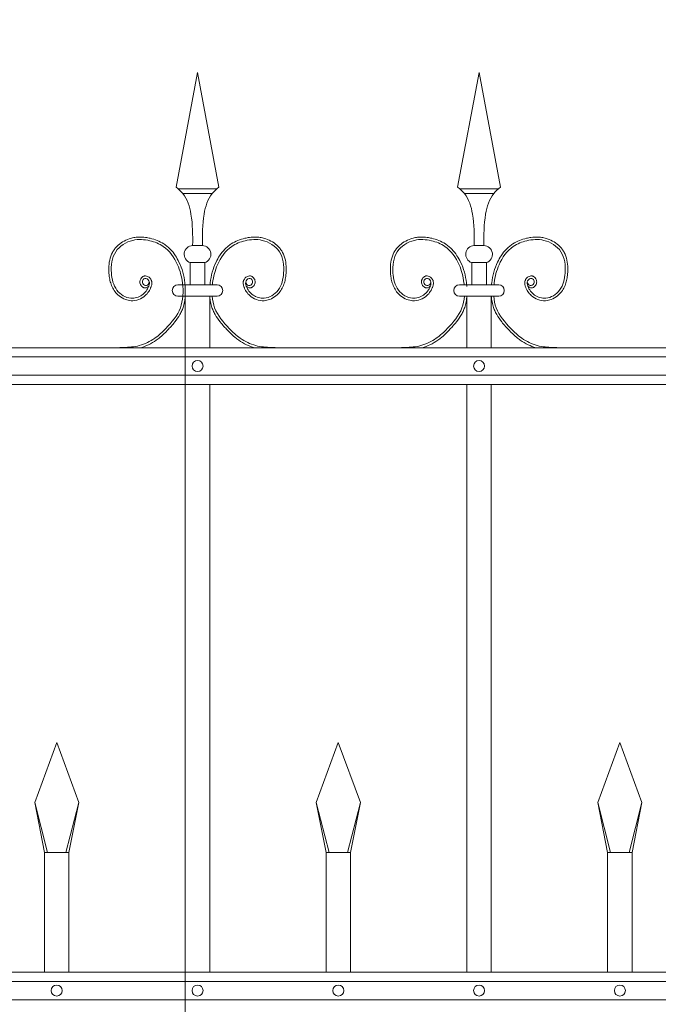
# Model space of a CAD drawing. Header units: millimetres. Extents: x 6567289036 to 6568990308, y 5976640423 to 5977332400.
# Tile 190 of 216: x 6568232290 to 6568232805, y 5976819924 to 5976820719. Entities that reach past the tile are written whole.
import ezdxf

# ---------------------------------------------------------------- set-up
doc = ezdxf.new("R2010")
doc.units = ezdxf.units.MM
doc.layers.add('01_widok', color=7, linetype='Continuous', lineweight=13)
doc.layers.add('zagospodarowanie_ wymiary', color=160, linetype='Continuous', lineweight=13)
doc.styles.get("Standard").update_dxf_attribs({"font": 'arial.ttf'})
doc.dimstyles.new('Copy of pzt100', dxfattribs={"dimtxt": 100, "dimasz": 50, "dimexe": 10, "dimexo": 5, "dimgap": 10, "dimtad": 1, "dimdec": 0, "dimlfac": 0.1, "dimzin": 12, "dimtxsty": 'Standard', "dimblk": 'ARCHTICK', "dimcen": 2.5, "dimclrd": 256, "dimclre": 256, "dimclrt": 256, "dimadec": 3, "dimazin": 0, "dimtfac": 1, "dimtdec": 0, "dimtix": 1, "dimtmove": 0, "dimatfit": 3, "dimfxl": 0, "dimtolj": 1, "dimlwd": -1, "dimarcsym": 0})

# ---------------------------------------------------------------- blocks, each defined once
blk = doc.blocks.new('A$C6D0402AF')
at = {"layer": '01_widok'}
for p, q in [((1.64249, 1.4602), (1.66, 1.55381)), ((1.67751, 1.4602), (1.66, 1.55381)), ((1.87249, 1.4602), (1.89, 1.55381)), ((1.90751, 1.4602), (1.89, 1.55381)), ((1.66, 1.45881), (1.644, 1.45881)), ((1.66, 1.45881), (1.676, 1.45881)), ((1.89, 1.45881), (1.874, 1.45881)), ((1.89, 1.45881), (1.906, 1.45881)), ((1.66, 1.45481), (1.648, 1.45481)), ((1.66, 1.45481), (1.672, 1.45481)), ((1.89, 1.45481), (1.878, 1.45481)), ((1.89, 1.45481), (1.902, 1.45481)), ((1.66, 1.41247), (1.65601, 1.41247)), ((1.66, 1.41247), (1.66399, 1.41247)), ((1.89, 1.41247), (1.88601, 1.41247)), ((1.89, 1.41247), (1.89399, 1.41247)), ((1.65401, 1.39847), (1.66, 1.39847)), ((1.65401, 1.39847), (1.65401, 1.38047)), ((1.66599, 1.39847), (1.66, 1.39847)), ((1.66599, 1.39847), (1.66599, 1.38047)), ((1.88401, 1.39847), (1.89, 1.39847)), ((1.88401, 1.39847), (1.88401, 1.38047)), ((1.89599, 1.39847), (1.89, 1.39847)), ((1.89599, 1.39847), (1.89599, 1.38047)), ((1.66, 1.38047), (1.644, 1.38047)), ((1.65, 1.379), (1.65, 1.329)), ((1.65, 1.379), (1.65, 0.30096)), ((1.66, 1.38047), (1.676, 1.38047)), ((1.89, 1.38047), (1.874, 1.38047)), ((1.89, 1.38047), (1.906, 1.38047)), ((1.65, 1.371), (1.644, 1.371)), ((1.65, 1.371), (1.65, 1.329)), ((1.65, 1.371), (1.67, 1.371)), ((1.67, 1.371), (1.67, 1.329)), ((1.67, 1.371), (1.676, 1.371)), ((1.88, 1.371), (1.874, 1.371)), ((1.88, 1.371), (1.88, 1.329)), ((1.88, 1.371), (1.9, 1.371)), ((1.9, 1.371), (1.9, 1.329)), ((1.9, 1.371), (1.906, 1.371)), ((2.57, 1.329), (0.06, 1.329)), ((0.06, 1.3215), (2.57, 1.3215)), ((0.06, 1.3065), (2.57, 1.3065)), ((2.57, 1.299), (0.06, 1.299)), ((1.65, 1.299), (1.65, 0.819)), ((1.67, 1.299), (1.67, 0.819)), ((1.88, 1.299), (1.88, 0.819)), ((1.9, 1.299), (1.9, 0.819)), ((1.527, 0.95769), (1.545, 1.00669)), ((1.563, 0.95769), (1.545, 1.00669)), ((1.757, 0.95769), (1.775, 1.00669)), ((1.793, 0.95769), (1.775, 1.00669)), ((1.987, 0.95769), (2.005, 1.00669)), ((2.023, 0.95769), (2.005, 1.00669)), ((1.53744, 0.91669), (1.527, 0.95769)), ((1.527, 0.95769), (1.535, 0.91669)), ((1.55256, 0.91669), (1.563, 0.95769)), ((1.563, 0.95769), (1.555, 0.91669)), ((1.76744, 0.91669), (1.757, 0.95769)), ((1.757, 0.95769), (1.765, 0.91669)), ((1.78256, 0.91669), (1.793, 0.95769)), ((1.793, 0.95769), (1.785, 0.91669)), ((1.99744, 0.91669), (1.987, 0.95769)), ((1.987, 0.95769), (1.995, 0.91669)), ((2.01256, 0.91669), (2.023, 0.95769)), ((2.01256, 0.91669), (2.023, 0.95769)), ((2.023, 0.95769), (2.015, 0.91669)), ((2.023, 0.95769), (2.015, 0.91669)), ((1.545, 0.91669), (1.535, 0.91669)), ((1.535, 0.91669), (1.535, 0.819)), ((1.545, 0.91669), (1.555, 0.91669)), ((1.555, 0.91669), (1.555, 0.819)), ((1.775, 0.91669), (1.765, 0.91669)), ((1.765, 0.91669), (1.765, 0.819)), ((1.775, 0.91669), (1.785, 0.91669)), ((1.785, 0.91669), (1.785, 0.819)), ((2.005, 0.91669), (1.995, 0.91669)), ((1.995, 0.91669), (1.995, 0.819)), ((2.005, 0.91669), (2.015, 0.91669)), ((2.015, 0.91669), (2.015, 0.819)), ((2.015, 0.91669), (2.015, 0.819)), ((2.57, 0.819), (0.06, 0.819)), ((2.57, 0.8115), (0.06, 0.8115)), ((2.57, 0.7965), (0.06, 0.7965))]:
    blk.add_line(p, q, dxfattribs=at)
for centre in [(1.66, 1.314), (1.89, 1.314), (1.545, 0.804), (1.66, 0.804), (1.775, 0.804), (1.89, 0.804), (2.005, 0.804)]:
    blk.add_circle(centre, 0.0045, dxfattribs=at)
for centre, radius, start, end in [((1.65627, 1.40529), 0.00718, 92.05804, 251.68172), ((1.66373, 1.40529), 0.00718, 288.31828, 87.94196), ((1.88627, 1.40529), 0.00718, 92.05804, 251.68172), ((1.89373, 1.40529), 0.00718, 288.31828, 87.94196), ((1.64411, 1.37573), 0.00473, 91.38218, 268.61782), ((1.67589, 1.37573), 0.00473, 271.38218, 88.61782), ((1.87411, 1.37573), 0.00473, 91.38218, 268.61782), ((1.90589, 1.37573), 0.00473, 271.38218, 88.61782)]:
    blk.add_arc(centre, radius, start, end, dxfattribs=at)
for points in [[(1.64249, 1.4602), (1.648, 1.45481), (1.65464, 1.43812), (1.65601, 1.41247)], [(1.67751, 1.4602), (1.672, 1.45481), (1.66536, 1.43812), (1.66399, 1.41247)], [(1.87249, 1.4602), (1.878, 1.45481), (1.88464, 1.43812), (1.88601, 1.41247)], [(1.90751, 1.4602), (1.902, 1.45481), (1.89536, 1.43812), (1.89399, 1.41247)], [(1.64782, 1.38047), (1.64822, 1.37621), (1.64799, 1.371)]]:
    blk.add_spline(points, degree=3, dxfattribs=at)
for points, knots in [([(1.62014, 1.37922), (1.61904, 1.37757), (1.61661, 1.37789), (1.61604, 1.37807), (1.61582, 1.37815), (1.6154, 1.37836), (1.6152, 1.37847), (1.61454, 1.37894), (1.61415, 1.37936), (1.61354, 1.38027), (1.61331, 1.38076), (1.61301, 1.3818), (1.61294, 1.38234), (1.61296, 1.38319), (1.613, 1.3835), (1.61312, 1.38409), (1.61321, 1.38437), (1.61352, 1.38516), (1.6138, 1.38563), (1.61451, 1.38648), (1.61493, 1.38686), (1.61571, 1.38729), (1.61599, 1.38741), (1.6165, 1.38756), (1.61673, 1.3876), (1.61717, 1.38764), (1.61739, 1.38765), (1.61816, 1.3876), (1.61868, 1.38745), (1.61962, 1.38704), (1.62004, 1.38678), (1.6208, 1.38617), (1.62115, 1.38583), (1.62165, 1.3852), (1.62183, 1.38493), (1.62214, 1.38437), (1.62227, 1.38409), (1.62247, 1.38353), (1.62255, 1.38324), (1.62271, 1.38238), (1.62272, 1.3818), (1.62263, 1.38073), (1.62253, 1.38022), (1.62232, 1.37942), (1.62222, 1.37911), (1.62199, 1.37846), (1.62186, 1.37811), (1.62158, 1.37743), (1.62142, 1.37709), (1.62094, 1.3761), (1.62057, 1.37546), (1.61937, 1.37364), (1.61842, 1.37254), (1.61577, 1.37019), (1.61394, 1.36909), (1.60996, 1.36762), (1.60782, 1.36725), (1.60488, 1.36741), (1.60409, 1.36752), (1.60255, 1.36786), (1.6018, 1.36809), (1.5992, 1.36908), (1.59747, 1.37012), (1.5947, 1.37238), (1.59359, 1.37352), (1.59169, 1.376), (1.59091, 1.37732), (1.58963, 1.38006), (1.58914, 1.38148), (1.58838, 1.38434), (1.58812, 1.38578), (1.58779, 1.38832), (1.58769, 1.38942), (1.58756, 1.39164), (1.58753, 1.39275), (1.58758, 1.3961), (1.5878, 1.39834), (1.58873, 1.4027), (1.58944, 1.40482), (1.59096, 1.40768), (1.59149, 1.40853), (1.59268, 1.41014), (1.59334, 1.41091), (1.59545, 1.41306), (1.59705, 1.41432), (1.6005, 1.41644), (1.60235, 1.4173), (1.60547, 1.41835), (1.6067, 1.41867), (1.60918, 1.41913), (1.61042, 1.41926), (1.61366, 1.41941), (1.61566, 1.4193), (1.61885, 1.41887), (1.62007, 1.41864), (1.62324, 1.41791), (1.62518, 1.41733), (1.62896, 1.41583), (1.63079, 1.41491), (1.63346, 1.41318), (1.63438, 1.41251), (1.63612, 1.41106), (1.63695, 1.41028), (1.63931, 1.40783), (1.64071, 1.40604), (1.64304, 1.40249), (1.64401, 1.40075), (1.64616, 1.39627), (1.64717, 1.3935), (1.64874, 1.38785), (1.64928, 1.38498), (1.64971, 1.38152), (1.64977, 1.381), (1.65, 1.379)], [4.6165, 4.6165, 4.6165, 4.6165, 5.188367, 5.188367, 5.549428, 5.549428, 5.910489, 5.910489, 6.837983, 6.837983, 7.765478, 7.765478, 8.692972, 8.692972, 9.190028, 9.190028, 9.687083, 9.687083, 10.618534, 10.618534, 11.549985, 11.549985, 12.010547, 12.010547, 12.33998, 12.33998, 12.669414, 12.669414, 13.561099, 13.561099, 14.452783, 14.452783, 15.344467, 15.344467, 15.940368, 15.940368, 16.492607, 16.492607, 17.044846, 17.044846, 18.200205, 18.200205, 19.355563, 19.355563, 20.151118, 20.151118, 21.100453, 21.100453, 22.049789, 22.049789, 23.94846, 23.94846, 27.745803, 27.745803, 33.221248, 33.221248, 38.696693, 38.696693, 40.725069, 40.725069, 42.753445, 42.753445, 47.908007, 47.908007, 52.041948, 52.041948, 56.17589, 56.17589, 60.309831, 60.309831, 64.342201, 64.342201, 67.40836, 67.40836, 70.47452, 70.47452, 76.606839, 76.606839, 82.739158, 82.739158, 85.455708, 85.455708, 88.172258, 88.172258, 93.605357, 93.605357, 99.038456, 99.038456, 102.482403, 102.482403, 105.92635, 105.92635, 111.504268, 111.504268, 114.996104, 114.996104, 120.708661, 120.708661, 126.421218, 126.421218, 129.587167, 129.587167, 132.753115, 132.753115, 139.085012, 139.085012, 144.64085, 144.64085, 153.114925, 153.114925, 161.589001, 161.589001, 163.11027, 163.11027, 163.11027, 163.11027]), ([(1.62014, 1.37922), (1.61904, 1.37757), (1.61661, 1.37789), (1.61604, 1.37807), (1.61582, 1.37815), (1.6154, 1.37836), (1.6152, 1.37847), (1.61454, 1.37894), (1.61415, 1.37936), (1.61354, 1.38027), (1.61331, 1.38076), (1.61301, 1.3818), (1.61294, 1.38234), (1.61296, 1.38319), (1.613, 1.3835), (1.61312, 1.38409), (1.61321, 1.38437), (1.61352, 1.38516), (1.6138, 1.38563), (1.61451, 1.38648), (1.61493, 1.38686), (1.61571, 1.38729), (1.61599, 1.38741), (1.6165, 1.38756), (1.61673, 1.3876), (1.61717, 1.38764), (1.61739, 1.38765), (1.61816, 1.3876), (1.61868, 1.38745), (1.61962, 1.38704), (1.62004, 1.38678), (1.6208, 1.38617), (1.62115, 1.38583), (1.62165, 1.3852), (1.62183, 1.38493), (1.62214, 1.38437), (1.62227, 1.38409), (1.62247, 1.38353), (1.62255, 1.38324), (1.62271, 1.38238), (1.62272, 1.3818), (1.62263, 1.38073), (1.62253, 1.38022), (1.62232, 1.37942), (1.62222, 1.37911), (1.62199, 1.37846), (1.62186, 1.37811), (1.62158, 1.37743), (1.62142, 1.37709), (1.62094, 1.3761), (1.62057, 1.37546), (1.61937, 1.37364), (1.61842, 1.37254), (1.61577, 1.37019), (1.61394, 1.36909), (1.60996, 1.36762), (1.60782, 1.36725), (1.60488, 1.36741), (1.60409, 1.36752), (1.60255, 1.36786), (1.6018, 1.36809), (1.5992, 1.36908), (1.59747, 1.37012), (1.5947, 1.37238), (1.59359, 1.37352), (1.59169, 1.376), (1.59091, 1.37732), (1.58963, 1.38006), (1.58914, 1.38148), (1.58838, 1.38434), (1.58812, 1.38578), (1.58779, 1.38832), (1.58769, 1.38942), (1.58756, 1.39164), (1.58753, 1.39275), (1.58758, 1.3961), (1.5878, 1.39834), (1.58873, 1.4027), (1.58944, 1.40482), (1.59096, 1.40768), (1.59149, 1.40853), (1.59268, 1.41014), (1.59334, 1.41091), (1.59545, 1.41306), (1.59705, 1.41432), (1.6005, 1.41644), (1.60235, 1.4173), (1.60547, 1.41835), (1.6067, 1.41867), (1.60918, 1.41913), (1.61042, 1.41926), (1.61366, 1.41941), (1.61566, 1.4193), (1.61885, 1.41887), (1.62007, 1.41864), (1.62324, 1.41791), (1.62518, 1.41733), (1.62896, 1.41583), (1.63079, 1.41491), (1.63346, 1.41318), (1.63438, 1.41251), (1.63612, 1.41106), (1.63695, 1.41028), (1.63931, 1.40783), (1.64071, 1.40604), (1.64304, 1.40249), (1.64401, 1.40075), (1.64616, 1.39627), (1.64717, 1.3935), (1.64874, 1.38785), (1.64928, 1.38498), (1.64971, 1.38152), (1.64977, 1.381), (1.64983, 1.38047)], [4.6165, 4.6165, 4.6165, 4.6165, 5.188367, 5.188367, 5.549428, 5.549428, 5.910489, 5.910489, 6.837983, 6.837983, 7.765478, 7.765478, 8.692972, 8.692972, 9.190028, 9.190028, 9.687083, 9.687083, 10.618534, 10.618534, 11.549985, 11.549985, 12.010547, 12.010547, 12.33998, 12.33998, 12.669414, 12.669414, 13.561099, 13.561099, 14.452783, 14.452783, 15.344467, 15.344467, 15.940368, 15.940368, 16.492607, 16.492607, 17.044846, 17.044846, 18.200205, 18.200205, 19.355563, 19.355563, 20.151118, 20.151118, 21.100453, 21.100453, 22.049789, 22.049789, 23.94846, 23.94846, 27.745803, 27.745803, 33.221248, 33.221248, 38.696693, 38.696693, 40.725069, 40.725069, 42.753445, 42.753445, 47.908007, 47.908007, 52.041948, 52.041948, 56.17589, 56.17589, 60.309831, 60.309831, 64.342201, 64.342201, 67.40836, 67.40836, 70.47452, 70.47452, 76.606839, 76.606839, 82.739158, 82.739158, 85.455708, 85.455708, 88.172258, 88.172258, 93.605357, 93.605357, 99.038456, 99.038456, 102.482403, 102.482403, 105.92635, 105.92635, 111.504268, 111.504268, 114.996104, 114.996104, 120.708661, 120.708661, 126.421218, 126.421218, 129.587167, 129.587167, 132.753115, 132.753115, 139.085012, 139.085012, 144.64085, 144.64085, 153.114925, 153.114925, 161.589001, 161.589001, 163.11027, 163.11027, 163.11027, 163.11027]), ([(1.62062, 1.38267), (1.62043, 1.38189), (1.61997, 1.38002), (1.61599, 1.37927), (1.61423, 1.38316), (1.61704, 1.38672), (1.62127, 1.38362), (1.61999, 1.37746), (1.6152, 1.37115), (1.60414, 1.36773), (1.59219, 1.37557), (1.58865, 1.39087), (1.59058, 1.40849), (1.60603, 1.41817), (1.62055, 1.41716), (1.6348, 1.41161), (1.64426, 1.39811), (1.64712, 1.38659), (1.64777, 1.38093), (1.64782, 1.38047)], [0, 0, 0, 0, 2.276171, 5.482858, 9.081143, 12.123133, 16.088096, 20.24215, 29.50989, 38.967775, 52.064989, 66.796785, 84.531155, 101.296087, 115.254866, 127.16367, 146.089907, 161.545397, 162.912572, 162.912572, 162.912572, 162.912572]), ([(1.62062, 1.38267), (1.62043, 1.38189), (1.61997, 1.38002), (1.61599, 1.37927), (1.61423, 1.38316), (1.61704, 1.38672), (1.62127, 1.38362), (1.61999, 1.37746), (1.6152, 1.37115), (1.60414, 1.36773), (1.59219, 1.37557), (1.58865, 1.39087), (1.59058, 1.40849), (1.60603, 1.41817), (1.62055, 1.41716), (1.6348, 1.41161), (1.64426, 1.39811), (1.64712, 1.38659), (1.64777, 1.38093), (1.64782, 1.38047)], [0, 0, 0, 0, 2.276171, 5.482858, 9.081143, 12.123133, 16.088096, 20.24215, 29.50989, 38.967775, 52.064989, 66.796785, 84.531155, 101.296087, 115.254866, 127.16367, 146.089907, 161.545397, 162.912572, 162.912572, 162.912572, 162.912572]), ([(1.69986, 1.37922), (1.70096, 1.37757), (1.70339, 1.37789), (1.70396, 1.37807), (1.70418, 1.37815), (1.7046, 1.37836), (1.7048, 1.37847), (1.70546, 1.37894), (1.70585, 1.37936), (1.70646, 1.38027), (1.70669, 1.38076), (1.70699, 1.3818), (1.70706, 1.38234), (1.70704, 1.38319), (1.707, 1.3835), (1.70688, 1.38409), (1.70679, 1.38437), (1.70648, 1.38516), (1.7062, 1.38563), (1.70549, 1.38648), (1.70507, 1.38686), (1.70429, 1.38729), (1.70401, 1.38741), (1.7035, 1.38756), (1.70327, 1.3876), (1.70283, 1.38764), (1.70261, 1.38765), (1.70184, 1.3876), (1.70132, 1.38745), (1.70038, 1.38704), (1.69996, 1.38678), (1.6992, 1.38617), (1.69885, 1.38583), (1.69835, 1.3852), (1.69817, 1.38493), (1.69786, 1.38437), (1.69773, 1.38409), (1.69753, 1.38353), (1.69745, 1.38324), (1.69729, 1.38238), (1.69728, 1.3818), (1.69737, 1.38073), (1.69747, 1.38022), (1.69768, 1.37942), (1.69778, 1.37911), (1.69801, 1.37846), (1.69814, 1.37811), (1.69842, 1.37743), (1.69858, 1.37709), (1.69906, 1.3761), (1.69943, 1.37546), (1.70063, 1.37364), (1.70158, 1.37254), (1.70423, 1.37019), (1.70606, 1.36909), (1.71004, 1.36762), (1.71218, 1.36725), (1.71512, 1.36741), (1.71591, 1.36752), (1.71745, 1.36786), (1.7182, 1.36809), (1.7208, 1.36908), (1.72253, 1.37012), (1.7253, 1.37238), (1.72641, 1.37352), (1.72831, 1.376), (1.72909, 1.37732), (1.73037, 1.38006), (1.73086, 1.38148), (1.73162, 1.38434), (1.73188, 1.38578), (1.73221, 1.38832), (1.73231, 1.38942), (1.73244, 1.39164), (1.73247, 1.39275), (1.73242, 1.3961), (1.7322, 1.39834), (1.73127, 1.4027), (1.73056, 1.40482), (1.72904, 1.40768), (1.72851, 1.40853), (1.72732, 1.41014), (1.72666, 1.41091), (1.72455, 1.41306), (1.72295, 1.41432), (1.7195, 1.41644), (1.71765, 1.4173), (1.71453, 1.41835), (1.7133, 1.41867), (1.71082, 1.41913), (1.70958, 1.41926), (1.70634, 1.41941), (1.70434, 1.4193), (1.70115, 1.41887), (1.69993, 1.41864), (1.69676, 1.41791), (1.69482, 1.41733), (1.69104, 1.41583), (1.68921, 1.41491), (1.68654, 1.41318), (1.68562, 1.41251), (1.68388, 1.41106), (1.68305, 1.41028), (1.68069, 1.40783), (1.67929, 1.40604), (1.67696, 1.40249), (1.67599, 1.40075), (1.67384, 1.39627), (1.67283, 1.3935), (1.67126, 1.38785), (1.67072, 1.38498), (1.67029, 1.38152), (1.67023, 1.381), (1.67017, 1.38047)], [4.6165, 4.6165, 4.6165, 4.6165, 5.188367, 5.188367, 5.549428, 5.549428, 5.910489, 5.910489, 6.837983, 6.837983, 7.765478, 7.765478, 8.692972, 8.692972, 9.190028, 9.190028, 9.687083, 9.687083, 10.618534, 10.618534, 11.549985, 11.549985, 12.010547, 12.010547, 12.33998, 12.33998, 12.669414, 12.669414, 13.561099, 13.561099, 14.452783, 14.452783, 15.344467, 15.344467, 15.940368, 15.940368, 16.492607, 16.492607, 17.044846, 17.044846, 18.200205, 18.200205, 19.355563, 19.355563, 20.151118, 20.151118, 21.100453, 21.100453, 22.049789, 22.049789, 23.94846, 23.94846, 27.745803, 27.745803, 33.221248, 33.221248, 38.696693, 38.696693, 40.725069, 40.725069, 42.753445, 42.753445, 47.908007, 47.908007, 52.041948, 52.041948, 56.17589, 56.17589, 60.309831, 60.309831, 64.342201, 64.342201, 67.40836, 67.40836, 70.47452, 70.47452, 76.606839, 76.606839, 82.739158, 82.739158, 85.455708, 85.455708, 88.172258, 88.172258, 93.605357, 93.605357, 99.038456, 99.038456, 102.482403, 102.482403, 105.92635, 105.92635, 111.504268, 111.504268, 114.996104, 114.996104, 120.708661, 120.708661, 126.421218, 126.421218, 129.587167, 129.587167, 132.753115, 132.753115, 139.085012, 139.085012, 144.64085, 144.64085, 153.114925, 153.114925, 161.589001, 161.589001, 163.11027, 163.11027, 163.11027, 163.11027]), ([(1.69938, 1.38267), (1.69957, 1.38189), (1.70003, 1.38002), (1.70401, 1.37927), (1.70577, 1.38316), (1.70296, 1.38672), (1.69873, 1.38362), (1.70001, 1.37746), (1.7048, 1.37115), (1.71586, 1.36773), (1.72781, 1.37557), (1.73135, 1.39087), (1.72942, 1.40849), (1.71397, 1.41817), (1.69945, 1.41716), (1.6852, 1.41161), (1.67574, 1.39811), (1.67288, 1.38659), (1.67223, 1.38093), (1.67218, 1.38047)], [0, 0, 0, 0, 2.276171, 5.482858, 9.081143, 12.123133, 16.088096, 20.24215, 29.50989, 38.967775, 52.064989, 66.796785, 84.531155, 101.296087, 115.254866, 127.16367, 146.089907, 161.545397, 162.912572, 162.912572, 162.912572, 162.912572]), ([(1.85014, 1.37922), (1.84904, 1.37757), (1.84661, 1.37789), (1.84604, 1.37807), (1.84582, 1.37815), (1.8454, 1.37836), (1.8452, 1.37847), (1.84454, 1.37894), (1.84415, 1.37936), (1.84354, 1.38027), (1.84331, 1.38076), (1.84301, 1.3818), (1.84294, 1.38234), (1.84296, 1.38319), (1.843, 1.3835), (1.84312, 1.38409), (1.84321, 1.38437), (1.84352, 1.38516), (1.8438, 1.38563), (1.84451, 1.38648), (1.84493, 1.38686), (1.84571, 1.38729), (1.84599, 1.38741), (1.8465, 1.38756), (1.84673, 1.3876), (1.84717, 1.38764), (1.84739, 1.38765), (1.84816, 1.3876), (1.84868, 1.38745), (1.84962, 1.38704), (1.85004, 1.38678), (1.8508, 1.38617), (1.85115, 1.38583), (1.85165, 1.3852), (1.85183, 1.38493), (1.85214, 1.38437), (1.85227, 1.38409), (1.85247, 1.38353), (1.85255, 1.38324), (1.85271, 1.38238), (1.85272, 1.3818), (1.85263, 1.38073), (1.85253, 1.38022), (1.85232, 1.37942), (1.85222, 1.37911), (1.85199, 1.37846), (1.85186, 1.37811), (1.85158, 1.37743), (1.85142, 1.37709), (1.85094, 1.3761), (1.85057, 1.37546), (1.84937, 1.37364), (1.84842, 1.37254), (1.84577, 1.37019), (1.84394, 1.36909), (1.83996, 1.36762), (1.83782, 1.36725), (1.83488, 1.36741), (1.83409, 1.36752), (1.83255, 1.36786), (1.8318, 1.36809), (1.8292, 1.36908), (1.82747, 1.37012), (1.8247, 1.37238), (1.82359, 1.37352), (1.82169, 1.376), (1.82091, 1.37732), (1.81963, 1.38006), (1.81914, 1.38148), (1.81838, 1.38434), (1.81812, 1.38578), (1.81779, 1.38832), (1.81769, 1.38942), (1.81756, 1.39164), (1.81753, 1.39275), (1.81758, 1.3961), (1.8178, 1.39834), (1.81873, 1.4027), (1.81944, 1.40482), (1.82096, 1.40768), (1.82149, 1.40853), (1.82268, 1.41014), (1.82334, 1.41091), (1.82545, 1.41306), (1.82705, 1.41432), (1.8305, 1.41644), (1.83235, 1.4173), (1.83547, 1.41835), (1.8367, 1.41867), (1.83918, 1.41913), (1.84042, 1.41926), (1.84366, 1.41941), (1.84566, 1.4193), (1.84885, 1.41887), (1.85007, 1.41864), (1.85324, 1.41791), (1.85518, 1.41733), (1.85896, 1.41583), (1.86079, 1.41491), (1.86346, 1.41318), (1.86438, 1.41251), (1.86612, 1.41106), (1.86695, 1.41028), (1.86931, 1.40783), (1.87071, 1.40604), (1.87304, 1.40249), (1.87401, 1.40075), (1.87616, 1.39627), (1.87717, 1.3935), (1.87874, 1.38785), (1.87928, 1.38498), (1.87971, 1.38152), (1.87977, 1.381), (1.88, 1.379)], [4.6165, 4.6165, 4.6165, 4.6165, 5.188367, 5.188367, 5.549428, 5.549428, 5.910489, 5.910489, 6.837983, 6.837983, 7.765478, 7.765478, 8.692972, 8.692972, 9.190028, 9.190028, 9.687083, 9.687083, 10.618534, 10.618534, 11.549985, 11.549985, 12.010547, 12.010547, 12.33998, 12.33998, 12.669414, 12.669414, 13.561099, 13.561099, 14.452783, 14.452783, 15.344467, 15.344467, 15.940368, 15.940368, 16.492607, 16.492607, 17.044846, 17.044846, 18.200205, 18.200205, 19.355563, 19.355563, 20.151118, 20.151118, 21.100453, 21.100453, 22.049789, 22.049789, 23.94846, 23.94846, 27.745803, 27.745803, 33.221248, 33.221248, 38.696693, 38.696693, 40.725069, 40.725069, 42.753445, 42.753445, 47.908007, 47.908007, 52.041948, 52.041948, 56.17589, 56.17589, 60.309831, 60.309831, 64.342201, 64.342201, 67.40836, 67.40836, 70.47452, 70.47452, 76.606839, 76.606839, 82.739158, 82.739158, 85.455708, 85.455708, 88.172258, 88.172258, 93.605357, 93.605357, 99.038456, 99.038456, 102.482403, 102.482403, 105.92635, 105.92635, 111.504268, 111.504268, 114.996104, 114.996104, 120.708661, 120.708661, 126.421218, 126.421218, 129.587167, 129.587167, 132.753115, 132.753115, 139.085012, 139.085012, 144.64085, 144.64085, 153.114925, 153.114925, 161.589001, 161.589001, 163.11027, 163.11027, 163.11027, 163.11027]), ([(1.85062, 1.38267), (1.85043, 1.38189), (1.84997, 1.38002), (1.84599, 1.37927), (1.84423, 1.38316), (1.84704, 1.38672), (1.85127, 1.38362), (1.84999, 1.37746), (1.8452, 1.37115), (1.83414, 1.36773), (1.82219, 1.37557), (1.81865, 1.39087), (1.82058, 1.40849), (1.83603, 1.41817), (1.85055, 1.41716), (1.8648, 1.41161), (1.87426, 1.39811), (1.87712, 1.38659), (1.87777, 1.38093), (1.87782, 1.38047)], [0, 0, 0, 0, 2.276171, 5.482858, 9.081143, 12.123133, 16.088096, 20.24215, 29.50989, 38.967775, 52.064989, 66.796785, 84.531155, 101.296087, 115.254866, 127.16367, 146.089907, 161.545397, 162.912572, 162.912572, 162.912572, 162.912572]), ([(1.92986, 1.37922), (1.93096, 1.37757), (1.93339, 1.37789), (1.93396, 1.37807), (1.93418, 1.37815), (1.9346, 1.37836), (1.9348, 1.37847), (1.93546, 1.37894), (1.93585, 1.37936), (1.93646, 1.38027), (1.93669, 1.38076), (1.93699, 1.3818), (1.93706, 1.38234), (1.93704, 1.38319), (1.937, 1.3835), (1.93688, 1.38409), (1.93679, 1.38437), (1.93648, 1.38516), (1.9362, 1.38563), (1.93549, 1.38648), (1.93507, 1.38686), (1.93429, 1.38729), (1.93401, 1.38741), (1.9335, 1.38756), (1.93327, 1.3876), (1.93283, 1.38764), (1.93261, 1.38765), (1.93184, 1.3876), (1.93132, 1.38745), (1.93038, 1.38704), (1.92996, 1.38678), (1.9292, 1.38617), (1.92885, 1.38583), (1.92835, 1.3852), (1.92817, 1.38493), (1.92786, 1.38437), (1.92773, 1.38409), (1.92753, 1.38353), (1.92745, 1.38324), (1.92729, 1.38238), (1.92728, 1.3818), (1.92737, 1.38073), (1.92747, 1.38022), (1.92768, 1.37942), (1.92778, 1.37911), (1.92801, 1.37846), (1.92814, 1.37811), (1.92842, 1.37743), (1.92858, 1.37709), (1.92906, 1.3761), (1.92943, 1.37546), (1.93063, 1.37364), (1.93158, 1.37254), (1.93423, 1.37019), (1.93606, 1.36909), (1.94004, 1.36762), (1.94218, 1.36725), (1.94512, 1.36741), (1.94591, 1.36752), (1.94745, 1.36786), (1.9482, 1.36809), (1.9508, 1.36908), (1.95253, 1.37012), (1.9553, 1.37238), (1.95641, 1.37352), (1.95831, 1.376), (1.95909, 1.37732), (1.96037, 1.38006), (1.96086, 1.38148), (1.96162, 1.38434), (1.96188, 1.38578), (1.96221, 1.38832), (1.96231, 1.38942), (1.96244, 1.39164), (1.96247, 1.39275), (1.96242, 1.3961), (1.9622, 1.39834), (1.96127, 1.4027), (1.96056, 1.40482), (1.95904, 1.40768), (1.95851, 1.40853), (1.95732, 1.41014), (1.95666, 1.41091), (1.95455, 1.41306), (1.95295, 1.41432), (1.9495, 1.41644), (1.94765, 1.4173), (1.94453, 1.41835), (1.9433, 1.41867), (1.94082, 1.41913), (1.93958, 1.41926), (1.93634, 1.41941), (1.93434, 1.4193), (1.93115, 1.41887), (1.92993, 1.41864), (1.92676, 1.41791), (1.92482, 1.41733), (1.92104, 1.41583), (1.91921, 1.41491), (1.91654, 1.41318), (1.91562, 1.41251), (1.91388, 1.41106), (1.91305, 1.41028), (1.91069, 1.40783), (1.90929, 1.40604), (1.90696, 1.40249), (1.90599, 1.40075), (1.90384, 1.39627), (1.90283, 1.3935), (1.90126, 1.38785), (1.90072, 1.38498), (1.90029, 1.38152), (1.90023, 1.381), (1.90017, 1.38047)], [4.6165, 4.6165, 4.6165, 4.6165, 5.188367, 5.188367, 5.549428, 5.549428, 5.910489, 5.910489, 6.837983, 6.837983, 7.765478, 7.765478, 8.692972, 8.692972, 9.190028, 9.190028, 9.687083, 9.687083, 10.618534, 10.618534, 11.549985, 11.549985, 12.010547, 12.010547, 12.33998, 12.33998, 12.669414, 12.669414, 13.561099, 13.561099, 14.452783, 14.452783, 15.344467, 15.344467, 15.940368, 15.940368, 16.492607, 16.492607, 17.044846, 17.044846, 18.200205, 18.200205, 19.355563, 19.355563, 20.151118, 20.151118, 21.100453, 21.100453, 22.049789, 22.049789, 23.94846, 23.94846, 27.745803, 27.745803, 33.221248, 33.221248, 38.696693, 38.696693, 40.725069, 40.725069, 42.753445, 42.753445, 47.908007, 47.908007, 52.041948, 52.041948, 56.17589, 56.17589, 60.309831, 60.309831, 64.342201, 64.342201, 67.40836, 67.40836, 70.47452, 70.47452, 76.606839, 76.606839, 82.739158, 82.739158, 85.455708, 85.455708, 88.172258, 88.172258, 93.605357, 93.605357, 99.038456, 99.038456, 102.482403, 102.482403, 105.92635, 105.92635, 111.504268, 111.504268, 114.996104, 114.996104, 120.708661, 120.708661, 126.421218, 126.421218, 129.587167, 129.587167, 132.753115, 132.753115, 139.085012, 139.085012, 144.64085, 144.64085, 153.114925, 153.114925, 161.589001, 161.589001, 163.11027, 163.11027, 163.11027, 163.11027]), ([(1.92938, 1.38267), (1.92957, 1.38189), (1.93003, 1.38002), (1.93401, 1.37927), (1.93577, 1.38316), (1.93296, 1.38672), (1.92873, 1.38362), (1.93001, 1.37746), (1.9348, 1.37115), (1.94586, 1.36773), (1.95781, 1.37557), (1.96135, 1.39087), (1.95942, 1.40849), (1.94397, 1.41817), (1.92945, 1.41716), (1.9152, 1.41161), (1.90574, 1.39811), (1.90288, 1.38659), (1.90223, 1.38093), (1.90218, 1.38047)], [0, 0, 0, 0, 2.276171, 5.482858, 9.081143, 12.123133, 16.088096, 20.24215, 29.50989, 38.967775, 52.064989, 66.796785, 84.531155, 101.296087, 115.254866, 127.16367, 146.089907, 161.545397, 162.912572, 162.912572, 162.912572, 162.912572]), ([(1.64799, 1.371), (1.64774, 1.36776), (1.64577, 1.35775), (1.6362, 1.34652), (1.62497, 1.33583), (1.61299, 1.32998), (1.60258, 1.32929), (1.59691, 1.32906), (1.59551, 1.329)], [172.218122, 172.218122, 172.218122, 172.218122, 181.855132, 202.579273, 214.575372, 228.542226, 241.353249, 245.573586, 245.573586, 245.573586, 245.573586]), ([(1.64799, 1.371), (1.64774, 1.36776), (1.64577, 1.35775), (1.6362, 1.34652), (1.62497, 1.33583), (1.61299, 1.32998), (1.60258, 1.32929), (1.59691, 1.32906), (1.59551, 1.329)], [172.218122, 172.218122, 172.218122, 172.218122, 181.855132, 202.579273, 214.575372, 228.542226, 241.353249, 245.573586, 245.573586, 245.573586, 245.573586]), ([(1.65, 1.371), (1.64991, 1.36986), (1.64978, 1.36872), (1.64935, 1.36597), (1.64899, 1.36438), (1.64816, 1.36164), (1.64773, 1.36048), (1.64676, 1.35824), (1.6462, 1.35715), (1.6444, 1.35398), (1.64301, 1.35198), (1.6405, 1.34881), (1.63946, 1.3476), (1.63744, 1.34535), (1.63645, 1.3443), (1.6335, 1.34125), (1.63148, 1.33925), (1.62834, 1.33664), (1.62736, 1.33588), (1.62432, 1.33375), (1.62215, 1.33251), (1.61785, 1.33049), (1.61574, 1.32967), (1.61359, 1.329)], [172.067248, 172.067248, 172.067248, 172.067248, 175.307441, 175.307441, 179.950369, 179.950369, 183.428024, 183.428024, 186.90568, 186.90568, 193.860991, 193.860991, 198.444931, 198.444931, 202.5856, 202.5856, 210.86694, 210.86694, 214.411979, 214.411979, 221.502058, 221.502058, 227.966753, 227.966753, 227.966753, 227.966753]), ([(1.65, 1.371), (1.64991, 1.36986), (1.64978, 1.36872), (1.64935, 1.36597), (1.64899, 1.36438), (1.64816, 1.36164), (1.64773, 1.36048), (1.64676, 1.35824), (1.6462, 1.35715), (1.6444, 1.35398), (1.64301, 1.35198), (1.6405, 1.34881), (1.63946, 1.3476), (1.63744, 1.34535), (1.63645, 1.3443), (1.6335, 1.34125), (1.63148, 1.33925), (1.62834, 1.33664), (1.62736, 1.33588), (1.62432, 1.33375), (1.62215, 1.33251), (1.61785, 1.33049), (1.61574, 1.32967), (1.61359, 1.329)], [172.067248, 172.067248, 172.067248, 172.067248, 175.307441, 175.307441, 179.950369, 179.950369, 183.428024, 183.428024, 186.90568, 186.90568, 193.860991, 193.860991, 198.444931, 198.444931, 202.5856, 202.5856, 210.86694, 210.86694, 214.411979, 214.411979, 221.502058, 221.502058, 227.966753, 227.966753, 227.966753, 227.966753]), ([(1.67, 1.371), (1.67009, 1.36986), (1.67022, 1.36872), (1.67065, 1.36597), (1.67101, 1.36438), (1.67184, 1.36164), (1.67227, 1.36048), (1.67324, 1.35824), (1.6738, 1.35715), (1.6756, 1.35398), (1.67699, 1.35198), (1.6795, 1.34881), (1.68054, 1.3476), (1.68256, 1.34535), (1.68355, 1.3443), (1.6865, 1.34125), (1.68852, 1.33925), (1.69166, 1.33664), (1.69264, 1.33588), (1.69568, 1.33375), (1.69785, 1.33251), (1.70215, 1.33049), (1.70426, 1.32967), (1.70641, 1.329)], [172.067248, 172.067248, 172.067248, 172.067248, 175.307441, 175.307441, 179.950369, 179.950369, 183.428024, 183.428024, 186.90568, 186.90568, 193.860991, 193.860991, 198.444931, 198.444931, 202.5856, 202.5856, 210.86694, 210.86694, 214.411979, 214.411979, 221.502058, 221.502058, 227.966753, 227.966753, 227.966753, 227.966753]), ([(1.67201, 1.371), (1.67226, 1.36776), (1.67423, 1.35775), (1.6838, 1.34652), (1.69503, 1.33583), (1.70701, 1.32998), (1.71742, 1.32929), (1.72309, 1.32906), (1.72449, 1.329)], [172.218122, 172.218122, 172.218122, 172.218122, 181.855132, 202.579273, 214.575372, 228.542226, 241.353249, 245.573586, 245.573586, 245.573586, 245.573586]), ([(1.87799, 1.371), (1.87774, 1.36776), (1.87577, 1.35775), (1.8662, 1.34652), (1.85497, 1.33583), (1.84299, 1.32998), (1.83258, 1.32929), (1.82691, 1.32906), (1.82551, 1.329)], [172.218122, 172.218122, 172.218122, 172.218122, 181.855132, 202.579273, 214.575372, 228.542226, 241.353249, 245.573586, 245.573586, 245.573586, 245.573586]), ([(1.88, 1.371), (1.87991, 1.36986), (1.87978, 1.36872), (1.87935, 1.36597), (1.87899, 1.36438), (1.87816, 1.36164), (1.87773, 1.36048), (1.87676, 1.35824), (1.8762, 1.35715), (1.8744, 1.35398), (1.87301, 1.35198), (1.8705, 1.34881), (1.86946, 1.3476), (1.86744, 1.34535), (1.86645, 1.3443), (1.8635, 1.34125), (1.86148, 1.33925), (1.85834, 1.33664), (1.85736, 1.33588), (1.85432, 1.33375), (1.85215, 1.33251), (1.84785, 1.33049), (1.84574, 1.32967), (1.84359, 1.329)], [172.067248, 172.067248, 172.067248, 172.067248, 175.307441, 175.307441, 179.950369, 179.950369, 183.428024, 183.428024, 186.90568, 186.90568, 193.860991, 193.860991, 198.444931, 198.444931, 202.5856, 202.5856, 210.86694, 210.86694, 214.411979, 214.411979, 221.502058, 221.502058, 227.966753, 227.966753, 227.966753, 227.966753]), ([(1.9, 1.371), (1.90009, 1.36986), (1.90022, 1.36872), (1.90065, 1.36597), (1.90101, 1.36438), (1.90184, 1.36164), (1.90227, 1.36048), (1.90324, 1.35824), (1.9038, 1.35715), (1.9056, 1.35398), (1.90699, 1.35198), (1.9095, 1.34881), (1.91054, 1.3476), (1.91256, 1.34535), (1.91355, 1.3443), (1.9165, 1.34125), (1.91852, 1.33925), (1.92166, 1.33664), (1.92264, 1.33588), (1.92568, 1.33375), (1.92785, 1.33251), (1.93215, 1.33049), (1.93426, 1.32967), (1.93641, 1.329)], [172.067248, 172.067248, 172.067248, 172.067248, 175.307441, 175.307441, 179.950369, 179.950369, 183.428024, 183.428024, 186.90568, 186.90568, 193.860991, 193.860991, 198.444931, 198.444931, 202.5856, 202.5856, 210.86694, 210.86694, 214.411979, 214.411979, 221.502058, 221.502058, 227.966753, 227.966753, 227.966753, 227.966753]), ([(1.90201, 1.371), (1.90226, 1.36776), (1.90423, 1.35775), (1.9138, 1.34652), (1.92503, 1.33583), (1.93701, 1.32998), (1.94742, 1.32929), (1.95309, 1.32906), (1.95449, 1.329)], [172.218122, 172.218122, 172.218122, 172.218122, 181.855132, 202.579273, 214.575372, 228.542226, 241.353249, 245.573586, 245.573586, 245.573586, 245.573586])]:
    blk.add_open_spline(points, degree=3, knots=knots, dxfattribs=at)
blk = doc.blocks.new('_ARCHTICK')
at = {"color": 0, "linetype": 'ByBlock', "const_width": 0.15}
blk.add_lwpolyline([(-0.5, -0.5), (0.5, 0.5)], dxfattribs=at)
blk = doc.blocks.new('*D358')
at = {"layer": 'Defpoints', "color": 0, "lineweight": 30}
for p in [(6568230851.591805, 5976821291.165193), (6568230851.591805, 5976819420.148302), (6568233332.960632, 5976819420.148303)]:
    blk.add_point(p, dxfattribs=at)
at = {"layer": 'zagospodarowanie_ wymiary', "lineweight": -2}
for p, q in [((6568230851.591805, 5976821290.165193), (6568230851.591805, 5976821301.165193)), ((6568233332.960632, 5976821290.165194), (6568233332.960632, 5976821301.165194))]:
    blk.add_line(p, q, dxfattribs=at)
at = {"layer": 'zagospodarowanie_ wymiary'}
blk.add_line((6568233332.960632, 5976821291.165194), (6568230851.591805, 5976821291.165193), dxfattribs=at)
at = {"layer": 'zagospodarowanie_ wymiary', "xscale": 50, "yscale": 50, "zscale": 50}
for p, rotation in [((6568230851.591805, 5976821291.165193), 180.0000000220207), ((6568233332.960632, 5976821291.165194), 2.202070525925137e-08)]:
    blk.add_blockref('_ARCHTICK', p, dxfattribs=dict(at, rotation=rotation))
at = {"layer": 'zagospodarowanie_ wymiary', "insert": (6568232109.391855, 5976821352.222491), "char_height": 100, "attachment_point": 5, "rotation": 0.000000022}
blk.add_mtext('\\A1;250', dxfattribs=at)

msp = doc.modelspace()

# ---------------------------------------------------------------- block references
at = {"xscale": 988.5931585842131, "yscale": 988.5931585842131, "zscale": 988.5931585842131, "rotation": 3.128671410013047e-08}
msp.add_blockref('A$C6D0402AF', (6568230792.276216, 5976819140.554324), dxfattribs=at)

# ---------------------------------------------------------------- dimensions: what is measured, and where the dimension line sits
at = {"layer": 'zagospodarowanie_ wymiary'}
dim = msp.add_linear_dim(base=(6568230851.591805, 5976821291.165193), p1=(6568233332.960632, 5976819420.148303), p2=(6568230851.591805, 5976819420.148302), angle=180.000000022, text='250', dimstyle='Copy of pzt100', dxfattribs=at)
dim.commit()
dim.dimension.update_dxf_attribs({"geometry": '*D358', "text_midpoint": (6568232109.391856, 5976821291.165193), "dimtype": 161})

doc.saveas('drawing.dxf')
